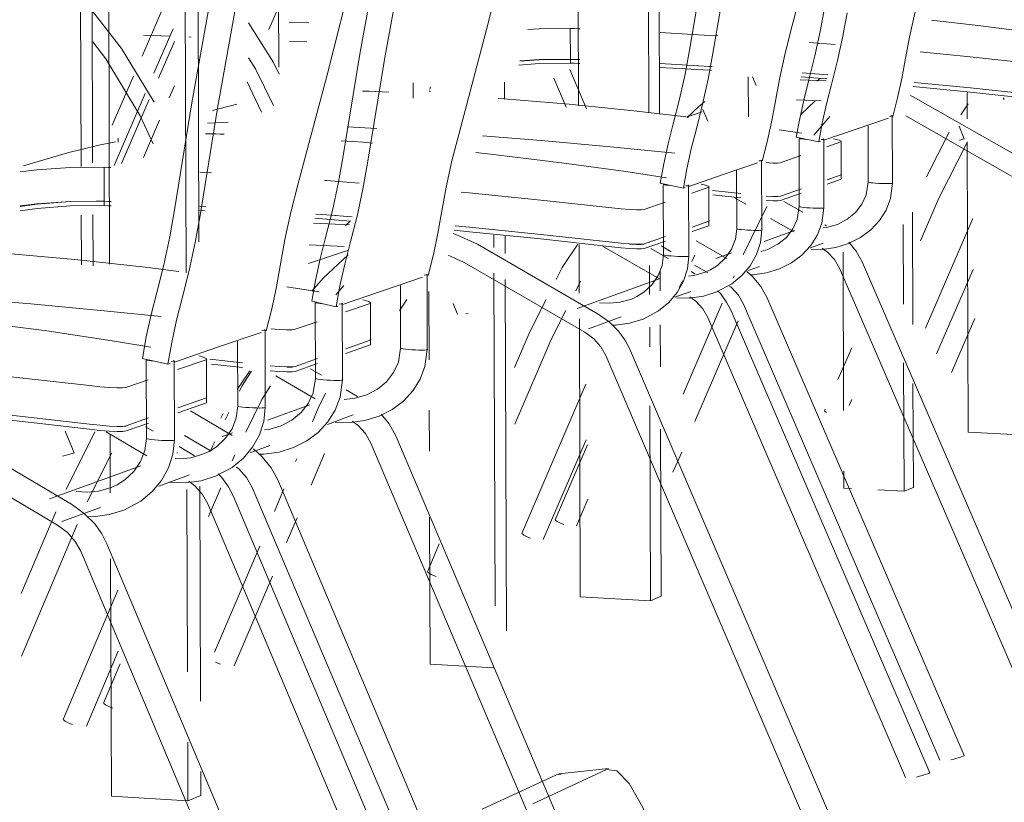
# Model space of a CAD drawing. Header units: metres. Extents: x -32 to 90, y -28 to 32.
# Tile 126 of 148: x 90.08524 to 90.08687, y 1.77376 to 1.77505. Entities that reach past the tile are written whole.
import ezdxf

# ---------------------------------------------------------------- set-up
doc = ezdxf.new("R2010")
doc.units = ezdxf.units.M
for name, color, linetype, lineweight in [('6-MAGENTA', 250, 'Continuous', 9), ('A-WALL', 113, 'Continuous', 18), ('I-FURN', 30, 'Continuous', 18)]:
    doc.layers.add(name, color=color, linetype=linetype, lineweight=lineweight)

msp = doc.modelspace()

# ---------------------------------------------------------------- linework, layer by layer
at = {"layer": '6-MAGENTA'}
for p, q in [((90.085446, 1.7750264), (90.0854899, 1.7750246)), ((90.0855212, 1.7750233), (90.0855253, 1.7750231)), ((90.0856879, 1.7750164), (90.0857164, 1.7750153))]:
    msp.add_line(p, q, dxfattribs=at)
at = {"layer": 'A-WALL', "lineweight": 9}
msp.add_line((90.0856871, 1.7750478), (90.0857198, 1.7750465), dxfattribs=at)
at = {"layer": 'I-FURN', "lineweight": 9}
for p, q in [((90.0862982, 1.7755667), (90.0863005, 1.7748954)), ((90.0862807, 1.7755627), (90.086283, 1.7748975)), ((90.0853901, 1.7746472), (90.0853877, 1.7753901)), ((90.0855357, 1.7753907), (90.085538, 1.7746844)), ((90.0855144, 1.7753857), (90.0855169, 1.7746326)), ((90.0861665, 1.774909), (90.0861649, 1.7753841)), ((90.0853414, 1.77525), (90.0853429, 1.774809)), ((90.0853607, 1.7752492), (90.0853621, 1.7748148)), ((90.0856702, 1.774973), (90.0856696, 1.7751609)), ((90.0856928, 1.7751258), (90.0856536, 1.7750355)), ((90.0854438, 1.7749915), (90.0854941, 1.7751078)), ((90.0854954, 1.7750365), (90.0854636, 1.7749632)), ((90.0861528, 1.7750373), (90.086153, 1.7749862)), ((90.0861685, 1.7750368), (90.0861662, 1.7750369)), ((90.085471, 1.7749549), (90.0854973, 1.7750155)), ((90.0865485, 1.7750143), (90.0865912, 1.7750109)), ((90.0861014, 1.7749855), (90.086069, 1.7749832)), ((90.0860691, 1.7749837), (90.0861014, 1.7749857)), ((90.0861015, 1.7749857), (90.086153, 1.7749862)), ((90.086153, 1.7749862), (90.086141, 1.7749864)), ((90.086153, 1.7749862), (90.086153, 1.7749798)), ((90.0861655, 1.7749794), (90.0861687, 1.7749793)), ((90.0861687, 1.7749857), (90.0861664, 1.7749858)), ((90.0861665, 1.7749858), (90.0861687, 1.7749857)), ((90.0863016, 1.7749793), (90.0863832, 1.7749745)), ((90.086152, 1.7749694), (90.0861793, 1.7749041)), ((90.0863832, 1.7749745), (90.0863878, 1.7749742)), ((90.0865365, 1.7749638), (90.0865792, 1.7749604)), ((90.0865634, 1.7749617), (90.0865365, 1.7749638)), ((90.0853943, 1.7748772), (90.0854295, 1.7749584)), ((90.085618, 1.7749488), (90.0856416, 1.7748988)), ((90.0858925, 1.7749219), (90.0858924, 1.7749473)), ((90.0860438, 1.7749482), (90.0860439, 1.7749204)), ((90.0861457, 1.7749069), (90.0861256, 1.774955)), ((90.0864475, 1.7748912), (90.0864473, 1.7749571)), ((90.0864602, 1.7749431), (90.0864541, 1.7749575)), ((90.0865335, 1.7749521), (90.0865761, 1.7749504)), ((90.0865776, 1.774954), (90.0865351, 1.7749574)), ((90.0865661, 1.7749543), (90.086561, 1.7749501)), ((90.086722, 1.7749479), (90.086815, 1.7749388)), ((90.0854975, 1.7749425), (90.0854889, 1.7749226)), ((90.085819, 1.7749334), (90.0858524, 1.7749319)), ((90.08592, 1.7749371), (90.0859215, 1.7749405)), ((90.0868098, 1.7748878), (90.0868096, 1.7749312)), ((90.086815, 1.7749388), (90.0869223, 1.7749273)), ((90.085449, 1.7749295), (90.0853975, 1.7748106)), ((90.0854099, 1.7748137), (90.0854557, 1.7749195)), ((90.0863651, 1.7749078), (90.0863752, 1.7749163)), ((90.0865679, 1.7749177), (90.0865272, 1.7749194)), ((90.0865579, 1.7749173), (90.0865344, 1.7748951)), ((90.086716, 1.7749262), (90.0867203, 1.7749243)), ((90.0867203, 1.7749243), (90.0869032, 1.7748206)), ((90.0868707, 1.7749197), (90.0868694, 1.7749227)), ((90.0855663, 1.774903), (90.0855606, 1.7749013)), ((90.086346, 1.77489), (90.0863651, 1.7749078)), ((90.0863462, 1.7748913), (90.0863711, 1.7748994)), ((90.0863722, 1.7749034), (90.0863804, 1.7748838)), ((90.0867993, 1.7748944), (90.0868115, 1.7749124)), ((90.0854728, 1.7748854), (90.085446, 1.7748236)), ((90.0865821, 1.7748918), (90.0865561, 1.7748608)), ((90.0866259, 1.7748706), (90.0866794, 1.7748889)), ((90.0866857, 1.7748927), (90.0866861, 1.7747811)), ((90.0868832, 1.774793), (90.086708, 1.7748925)), ((90.0857832, 1.7748747), (90.0858327, 1.7748718)), ((90.0865361, 1.7748638), (90.0864986, 1.7748696)), ((90.0865726, 1.7748524), (90.0866259, 1.7748706)), ((90.0866459, 1.774783), (90.0866456, 1.7748764)), ((90.0867424, 1.7747918), (90.08678, 1.7748658)), ((90.0867963, 1.7748755), (90.086805, 1.7748549)), ((90.0854044, 1.7748492), (90.0854044, 1.7748556)), ((90.085566, 1.7748627), (90.0855489, 1.7748629)), ((90.086564, 1.7748495), (90.0865268, 1.7748574)), ((90.0865318, 1.7747425), (90.0865315, 1.7748554)), ((90.0865336, 1.7748557), (90.0865321, 1.7748555)), ((90.086564, 1.7748495), (90.0865667, 1.7748504)), ((90.0865723, 1.7748539), (90.0865727, 1.7747406)), ((90.0865775, 1.7748416), (90.0866007, 1.7748496)), ((90.0866009, 1.7748503), (90.0866011, 1.7747955)), ((90.0867628, 1.7747567), (90.0868102, 1.7748497)), ((90.0868051, 1.7748549), (90.086805, 1.7748548)), ((90.0868116, 1.7743693), (90.0868099, 1.7748491)), ((90.0853207, 1.7748312), (90.0852475, 1.7748097)), ((90.0864693, 1.7748188), (90.0864697, 1.7747038)), ((90.0865003, 1.7748151), (90.0865346, 1.7748269)), ((90.0853809, 1.7748076), (90.0853811, 1.7747513)), ((90.0864058, 1.7747955), (90.0864627, 1.7748149)), ((90.0864284, 1.7747058), (90.0864281, 1.774802)), ((90.0855394, 1.7747997), (90.085559, 1.7747986)), ((90.0863489, 1.774776), (90.0864058, 1.7747955)), ((90.0865779, 1.774787), (90.0866009, 1.7747951)), ((90.086601, 1.7747878), (90.0865779, 1.7747797)), ((90.0866009, 1.7747951), (90.0866014, 1.7747962)), ((90.0866011, 1.7747958), (90.0866011, 1.7747885)), ((90.0866014, 1.7747959), (90.0866017, 1.7747954)), ((90.0866014, 1.774789), (90.0866017, 1.7747884)), ((90.0863017, 1.7747812), (90.0863399, 1.774773)), ((90.086307, 1.7746627), (90.0863066, 1.7747791)), ((90.0863089, 1.7747795), (90.0863073, 1.7747792)), ((90.0863399, 1.774773), (90.0863427, 1.7747739)), ((90.0863486, 1.7747776), (90.086349, 1.7746606)), ((90.0863539, 1.7747649), (90.0863818, 1.7747744)), ((90.086382, 1.7747752), (90.0863822, 1.7747187)), ((90.0863884, 1.7747692), (90.086435, 1.774764)), ((90.0865005, 1.7747598), (90.0865352, 1.774772)), ((90.0866736, 1.7747805), (90.0866685, 1.7747807)), ((90.0866782, 1.7747805), (90.0866736, 1.7747805)), ((90.086682, 1.7747805), (90.0866782, 1.7747805)), ((90.0866865, 1.7747811), (90.0866862, 1.7747809)), ((90.0866864, 1.7747812), (90.0866865, 1.7747811)), ((90.0853811, 1.7747513), (90.0853681, 1.7747516)), ((90.0853811, 1.7747513), (90.0853811, 1.7747443)), ((90.086435, 1.7747568), (90.0863885, 1.7747619)), ((90.0864432, 1.7747465), (90.0864239, 1.7747576)), ((90.0864772, 1.7747598), (90.0864882, 1.7747593)), ((90.0864882, 1.774759), (90.0864772, 1.7747596)), ((90.0864962, 1.774759), (90.0864882, 1.774759)), ((90.0865005, 1.7747596), (90.0864962, 1.774759)), ((90.0865351, 1.7747647), (90.0865006, 1.7747525)), ((90.0867628, 1.7747567), (90.0867322, 1.7746857)), ((90.0852422, 1.7747437), (90.0852699, 1.7747471)), ((90.0852699, 1.7747463), (90.0852422, 1.7747424)), ((90.085325, 1.7747508), (90.08527, 1.7747463)), ((90.0855396, 1.7747432), (90.0855497, 1.7747426)), ((90.0855497, 1.7747426), (90.0855396, 1.7747432)), ((90.0855486, 1.7747356), (90.0855396, 1.7747361)), ((90.086275, 1.7747378), (90.0863099, 1.7747497)), ((90.0864783, 1.7747426), (90.0864387, 1.7746628)), ((90.0865063, 1.774751), (90.0865377, 1.774733)), ((90.0865599, 1.7747399), (90.0865547, 1.7747401)), ((90.0865646, 1.7747399), (90.0865599, 1.7747399)), ((90.0865685, 1.7747399), (90.0865646, 1.7747399)), ((90.086573, 1.7747405), (90.0865728, 1.7747403)), ((90.0865729, 1.7747407), (90.086573, 1.7747405)), ((90.0853431, 1.7747281), (90.0853434, 1.7746462)), ((90.0853624, 1.7747295), (90.0853627, 1.7746444)), ((90.0857317, 1.7747302), (90.0857494, 1.7747289)), ((90.0857494, 1.7747289), (90.0857317, 1.7747302)), ((90.0857494, 1.7747289), (90.0857914, 1.7747255)), ((90.0857649, 1.7747277), (90.0857494, 1.7747289)), ((90.086382, 1.7747182), (90.0863825, 1.7747194)), ((90.0863822, 1.774719), (90.0863822, 1.7747115)), ((90.0863825, 1.7747191), (90.0863828, 1.7747186)), ((90.0865233, 1.7747006), (90.0864843, 1.7747229)), ((90.086719, 1.7747331), (90.0867196, 1.7745472)), ((90.0867408, 1.7745413), (90.0868192, 1.7747226)), ((90.0857278, 1.774715), (90.0857875, 1.7747123)), ((90.0857809, 1.7747114), (90.0857877, 1.7747178)), ((90.0863543, 1.7747085), (90.086382, 1.7747182)), ((90.086382, 1.7747107), (90.0863543, 1.774701)), ((90.0863826, 1.7747119), (90.0863828, 1.7747114)), ((90.0864568, 1.7747031), (90.0864515, 1.7747033)), ((90.0864615, 1.7747031), (90.0864568, 1.7747031)), ((90.0864655, 1.7747031), (90.0864615, 1.7747031)), ((90.0864701, 1.7747037), (90.0864698, 1.7747035)), ((90.08647, 1.7747039), (90.0864701, 1.7747037)), ((90.0864734, 1.7746849), (90.0865238, 1.7747031)), ((90.0865741, 1.7747122), (90.0865771, 1.7747105)), ((90.0867037, 1.7747129), (90.0867041, 1.7745812)), ((90.0860261, 1.7746954), (90.0860262, 1.774675)), ((90.0860447, 1.7746934), (90.0860448, 1.7746646)), ((90.086104, 1.7746963), (90.0862217, 1.7746834)), ((90.0862751, 1.7746807), (90.0863104, 1.7746931)), ((90.0857854, 1.7746704), (90.0857193, 1.7746485)), ((90.0857783, 1.7746763), (90.0857204, 1.774679)), ((90.0859991, 1.7746803), (90.0861986, 1.7745647)), ((90.0861676, 1.774599), (90.0861673, 1.7746799)), ((90.0863006, 1.7746227), (90.0862063, 1.7746771)), ((90.0862217, 1.7746834), (90.0862371, 1.7746818)), ((90.0862371, 1.7746818), (90.0862509, 1.7746806)), ((90.0862509, 1.7746806), (90.0862623, 1.7746801)), ((90.0862623, 1.7746798), (90.0862509, 1.7746804)), ((90.0862706, 1.7746798), (90.0862623, 1.7746798)), ((90.0862751, 1.7746804), (90.0862706, 1.7746798)), ((90.0863104, 1.7746855), (90.0862752, 1.7746731)), ((90.0862863, 1.774673), (90.0863146, 1.7746567)), ((90.0863198, 1.7746678), (90.0863029, 1.7746775)), ((90.0863612, 1.7746856), (90.0864119, 1.7746564)), ((90.08648, 1.7746715), (90.086468, 1.7746681)), ((90.0865714, 1.7746821), (90.0865502, 1.7746743)), ((90.0863197, 1.7746608), (90.0863151, 1.7746612)), ((90.0863358, 1.7746599), (90.0863305, 1.7746601)), ((90.0863406, 1.7746599), (90.0863358, 1.7746599)), ((90.0863446, 1.7746599), (90.0863406, 1.7746599)), ((90.0863494, 1.7746606), (90.0863491, 1.7746604)), ((90.0863493, 1.7746607), (90.0863494, 1.7746606)), ((90.0863591, 1.7746619), (90.086354, 1.7746515)), ((90.0863938, 1.7746563), (90.0864203, 1.7746658)), ((90.0866052, 1.774405), (90.0866043, 1.774667)), ((90.0861766, 1.7745344), (90.0859772, 1.77465)), ((90.0862838, 1.7746451), (90.086284, 1.7745968)), ((90.0863802, 1.7746329), (90.0863581, 1.7746457)), ((90.0864658, 1.7746434), (90.086447, 1.7746366)), ((90.0869169, 1.7739026), (90.0865984, 1.7746403)), ((90.0866357, 1.7746513), (90.0869561, 1.77391)), ((90.0868195, 1.7746386), (90.0867591, 1.774499)), ((90.085842, 1.7746029), (90.0859082, 1.7746255)), ((90.0859156, 1.7746299), (90.085916, 1.7745059)), ((90.0860263, 1.7746323), (90.0860282, 1.7740818)), ((90.0860449, 1.7746219), (90.0860469, 1.7740401)), ((90.0861642, 1.7745736), (90.0862988, 1.7746221)), ((90.0863013, 1.7746354), (90.0863015, 1.7746031)), ((90.0863526, 1.7746348), (90.0863588, 1.7746312)), ((90.0864221, 1.7746242), (90.0864238, 1.7746281)), ((90.0857373, 1.7746012), (90.0856834, 1.7746099)), ((90.0857778, 1.7746121), (90.0857646, 1.7745962)), ((90.0858718, 1.7745082), (90.0858714, 1.7746119)), ((90.0861618, 1.7746033), (90.0861697, 1.774619)), ((90.0863383, 1.7746195), (90.0863329, 1.7746086)), ((90.0857755, 1.7745802), (90.085842, 1.7746029)), ((90.0858821, 1.7745889), (90.08587, 1.77457)), ((90.0859189, 1.7744888), (90.0859185, 1.7746021)), ((90.0860859, 1.7745353), (90.0861129, 1.7745888)), ((90.0863525, 1.774602), (90.0863259, 1.7745923)), ((90.0864778, 1.7745923), (90.0868045, 1.7738337)), ((90.0857654, 1.7745768), (90.0857247, 1.7745858)), ((90.0857307, 1.7744581), (90.0857303, 1.7745837)), ((90.0857328, 1.7745841), (90.085731, 1.7745838)), ((90.0857654, 1.7745768), (90.0857687, 1.7745779)), ((90.0857752, 1.774582), (90.0857756, 1.7744557)), ((90.0857807, 1.7745681), (90.0858214, 1.7745821)), ((90.0858218, 1.774583), (90.085822, 1.7745222)), ((90.0859662, 1.7745644), (90.0859589, 1.7745821)), ((90.0863396, 1.7744322), (90.0864044, 1.7745829)), ((90.0867646, 1.7738262), (90.0864397, 1.7745811)), ((90.0859835, 1.7745658), (90.0859799, 1.7745648)), ((90.086121, 1.7745225), (90.0861453, 1.7745706)), ((90.0861693, 1.7740965), (90.0861677, 1.7745565)), ((90.0862369, 1.7745598), (90.0861829, 1.77454)), ((90.0867076, 1.7737976), (90.0863803, 1.774559)), ((90.0864188, 1.7745702), (90.0867478, 1.7738052)), ((90.0868223, 1.7745571), (90.0867836, 1.7744677)), ((90.0856973, 1.7745394), (90.0857337, 1.7745519)), ((90.0862842, 1.7745431), (90.0862843, 1.7745106)), ((90.0863017, 1.774547), (90.0863019, 1.7744775)), ((90.0864305, 1.7745535), (90.0863589, 1.774387)), ((90.0855688, 1.7745096), (90.0856408, 1.7745342)), ((90.0856474, 1.7745384), (90.0856478, 1.7744101)), ((90.0860606, 1.774476), (90.0860859, 1.7745353)), ((90.0854973, 1.7744852), (90.0855688, 1.7745096)), ((90.0856023, 1.7744125), (90.0856019, 1.7745198)), ((90.0857811, 1.7745073), (90.0858216, 1.7745215)), ((90.0858217, 1.7745135), (90.0857811, 1.7744992)), ((90.0858216, 1.7745215), (90.0858225, 1.7745228)), ((90.0858225, 1.7745225), (90.0858216, 1.7745212)), ((90.0858225, 1.7745148), (90.0858217, 1.7745135)), ((90.085822, 1.7745225), (90.085822, 1.7745144)), ((90.086121, 1.7745225), (90.086061, 1.7743821)), ((90.0862507, 1.7745075), (90.0865865, 1.7737241)), ((90.0865958, 1.7744562), (90.0866186, 1.7745089)), ((90.0854446, 1.774491), (90.0854866, 1.7744816)), ((90.0856975, 1.7744779), (90.0857342, 1.7744908)), ((90.0859019, 1.7745051), (90.0858963, 1.7745053)), ((90.085907, 1.774505), (90.0859019, 1.7745051)), ((90.0859113, 1.7745051), (90.085907, 1.774505)), ((90.0859164, 1.7745058), (90.0859161, 1.7745056)), ((90.0859163, 1.774506), (90.0859164, 1.7745058)), ((90.0865454, 1.7737162), (90.0862115, 1.774496)), ((90.085451, 1.7743588), (90.0854506, 1.7744888)), ((90.0854866, 1.7744816), (90.0854902, 1.7744828)), ((90.085497, 1.774487), (90.0854974, 1.7743563)), ((90.0855026, 1.7744726), (90.0855501, 1.7744889)), ((90.0855505, 1.77449), (90.0855507, 1.774427)), ((90.085556, 1.7744902), (90.0856101, 1.7744841)), ((90.0856102, 1.774476), (90.0855589, 1.7744818)), ((90.085656, 1.7744789), (90.0856709, 1.7744777)), ((90.0856709, 1.7744777), (90.0856833, 1.7744771)), ((90.0856923, 1.7744769), (90.0856833, 1.7744768)), ((90.0856975, 1.7744776), (90.0856923, 1.7744769)), ((90.0857342, 1.7744826), (90.0856975, 1.7744697)), ((90.0856993, 1.7744783), (90.0856975, 1.7744776)), ((90.0857225, 1.7744742), (90.085741, 1.7744633)), ((90.0867045, 1.7744837), (90.0867052, 1.7742712)), ((90.0856013, 1.7744395), (90.085622, 1.7744706)), ((90.0857303, 1.7744243), (90.0856651, 1.7744625)), ((90.085417, 1.7744433), (90.0854541, 1.774456)), ((90.0857391, 1.7744563), (90.0857351, 1.7744568)), ((90.085744, 1.7744558), (90.0857391, 1.7744563)), ((90.0857612, 1.7744549), (90.0857555, 1.7744551)), ((90.0857664, 1.7744548), (90.0857612, 1.7744549)), ((90.0857707, 1.7744549), (90.0857664, 1.7744548)), ((90.085776, 1.7744557), (90.0857757, 1.7744554)), ((90.0857759, 1.7744558), (90.085776, 1.7744557)), ((90.0860727, 1.7742014), (90.0861784, 1.7744484)), ((90.08672, 1.7744497), (90.0867206, 1.7742778)), ((90.085503, 1.7744096), (90.0855503, 1.7744262)), ((90.0855503, 1.7744262), (90.0855513, 1.7744277)), ((90.0855513, 1.7744274), (90.0855503, 1.7744259)), ((90.0855507, 1.7744273), (90.0855507, 1.774419)), ((90.0857476, 1.7744334), (90.0857355, 1.7744086)), ((90.0857819, 1.7744394), (90.0858006, 1.7744284)), ((90.0855503, 1.7744179), (90.085503, 1.7744012)), ((90.0855513, 1.7744194), (90.0855503, 1.7744179)), ((90.0856157, 1.7744102), (90.0856107, 1.7744107)), ((90.0856429, 1.7744092), (90.0856385, 1.7744091)), ((90.0856483, 1.77441), (90.0856479, 1.7744097)), ((90.0856482, 1.7744102), (90.0856483, 1.77441)), ((90.0856515, 1.7743889), (90.0857218, 1.7744142)), ((90.0862846, 1.7744128), (90.0862857, 1.7740898)), ((90.0866189, 1.7744233), (90.0866145, 1.7744131)), ((90.0852267, 1.7743972), (90.085357, 1.7743823)), ((90.0854173, 1.7743795), (90.0854547, 1.7743927)), ((90.0855241, 1.7744042), (90.0855928, 1.7743638)), ((90.0855744, 1.7743922), (90.0855782, 1.7744)), ((90.0855877, 1.7744017), (90.0855817, 1.7743893)), ((90.085726, 1.7743863), (90.0857355, 1.7744086)), ((90.0857933, 1.7743976), (90.0857507, 1.774382)), ((90.0859194, 1.7743376), (90.0859191, 1.7744055)), ((90.0865735, 1.7744044), (90.0865746, 1.774407)), ((90.0851092, 1.7743791), (90.0853285, 1.7742488)), ((90.085357, 1.7743823), (90.0853741, 1.7743805)), ((90.0853741, 1.7743805), (90.0853895, 1.7743792)), ((90.0854118, 1.7743784), (90.0854024, 1.7743783)), ((90.0854173, 1.7743792), (90.0854118, 1.7743784)), ((90.0854546, 1.7743842), (90.0854173, 1.7743711)), ((90.0854497, 1.774378), (90.085462, 1.7743707)), ((90.0853168, 1.7743706), (90.0853313, 1.7743351)), ((90.0853181, 1.7742742), (90.0853655, 1.7743694)), ((90.0854516, 1.7743299), (90.0853844, 1.7743697)), ((90.0853913, 1.7742688), (90.085391, 1.7743666)), ((90.0855584, 1.7743375), (90.085514, 1.7743637)), ((90.0855762, 1.7743618), (90.0855933, 1.7743679)), ((90.0858637, 1.774363), (90.0862147, 1.7735372)), ((90.0863022, 1.7743739), (90.0863032, 1.7740974)), ((90.0869192, 1.7743637), (90.0868116, 1.7743693)), ((90.0853041, 1.774215), (90.0850849, 1.7743454)), ((90.0854596, 1.7743569), (90.0854555, 1.7743575)), ((90.0854647, 1.7743564), (90.0854596, 1.7743569)), ((90.0854824, 1.7743554), (90.0854765, 1.7743556)), ((90.0854878, 1.7743553), (90.0854824, 1.7743554)), ((90.0854978, 1.7743562), (90.0854974, 1.774356)), ((90.0854978, 1.7743564), (90.0854978, 1.7743562)), ((90.0855051, 1.7743453), (90.0855306, 1.7743302)), ((90.0855575, 1.7743392), (90.0855597, 1.7743443)), ((90.0855643, 1.7743538), (90.08556, 1.7743451)), ((90.0856554, 1.7743471), (90.0856226, 1.7743351)), ((90.0861718, 1.7735288), (90.0858226, 1.774351)), ((90.0861788, 1.7743565), (90.0861081, 1.7741917)), ((90.0861278, 1.7742238), (90.0861812, 1.7743484)), ((90.0853316, 1.774335), (90.0853313, 1.7743349)), ((90.0853532, 1.7742536), (90.0853937, 1.7743347)), ((90.0855017, 1.7743349), (90.0855023, 1.7743351)), ((90.0855973, 1.7743314), (90.0855931, 1.7743216)), ((90.085746, 1.774334), (90.0857237, 1.7742816)), ((90.0863371, 1.7743362), (90.0863227, 1.7743027)), ((90.0852906, 1.7742589), (90.0854419, 1.7743134)), ((90.085698, 1.7743204), (90.0856999, 1.774325)), ((90.0855224, 1.7742985), (90.0854717, 1.7742799)), ((90.0866056, 1.7742765), (90.0866055, 1.7743051)), ((90.0855394, 1.7742797), (90.0855405, 1.7739239)), ((90.0856684, 1.77429), (90.086027, 1.7734428)), ((90.0855181, 1.7742743), (90.0855191, 1.7739725)), ((90.0855741, 1.7742769), (90.0855541, 1.7742297)), ((90.0855951, 1.7742627), (90.0859565, 1.7734074)), ((90.0859832, 1.7734341), (90.0856264, 1.7742778)), ((90.085663, 1.774238), (90.0856787, 1.7742751)), ((90.0866181, 1.7742759), (90.0866056, 1.7742765)), ((90.0867052, 1.7742712), (90.0866619, 1.7742735)), ((90.0867206, 1.7742778), (90.0867052, 1.7742712)), ((90.0859124, 1.7733985), (90.0855527, 1.7742503)), ((90.086182, 1.7742583), (90.0861631, 1.7742141)), ((90.085244, 1.7741023), (90.085301, 1.7742373)), ((90.0853753, 1.7742447), (90.0853112, 1.7742212)), ((90.0853363, 1.7742161), (90.0852444, 1.7739986)), ((90.0857005, 1.7742272), (90.0856832, 1.7741864)), ((90.0859206, 1.7739851), (90.0859197, 1.7742282)), ((90.0853858, 1.7741845), (90.0857553, 1.7733062)), ((90.0859162, 1.774138), (90.0859359, 1.7741842)), ((90.0857101, 1.773297), (90.0853424, 1.7741719)), ((90.0855639, 1.774005), (90.0856386, 1.7741805)), ((90.085393, 1.7737669), (90.0853917, 1.7741597)), ((90.0856596, 1.7741309), (90.0855965, 1.7739825)), ((90.0853134, 1.7738937), (90.085404, 1.7741077)), ((90.0862857, 1.7740898), (90.0861693, 1.7740965)), ((90.0863032, 1.7740974), (90.0862857, 1.7740898)), ((90.0854044, 1.7740064), (90.0853519, 1.7738826)), ((90.0853802, 1.7739208), (90.0854078, 1.7739859)), ((90.0860257, 1.7739788), (90.0859206, 1.7739851)), ((90.0855194, 1.7738559), (90.0855198, 1.7737587)), ((90.0868048, 1.7738337), (90.0868046, 1.7738335)), ((90.0855409, 1.7738074), (90.085541, 1.7737679)), ((90.0862124, 1.7738109), (90.0860906, 1.7737542)), ((90.0861336, 1.7738036), (90.0862159, 1.7738126)), ((90.0860071, 1.7737451), (90.0861301, 1.7738019)), ((90.0861301, 1.7738019), (90.0861376, 1.7738032)), ((90.0867481, 1.7738052), (90.0867479, 1.773805)), ((90.0855198, 1.7737587), (90.085393, 1.7737669)), ((90.085541, 1.7737679), (90.0855198, 1.7737587))]:
    msp.add_line(p, q, dxfattribs=at)
for points in [[(90.086518, 1.7750341, 0), (90.0865607, 1.7751952, 0), (90.0866018, 1.7753583, 0), (90.0866409, 1.7755227, 0)], [(90.08635, 1.7750015, 0), (90.0863772, 1.7751608, 0), (90.0864075, 1.775324, 0), (90.0864407, 1.7754902, 0)], [(90.0864791, 1.7754824, 0), (90.0864459, 1.7753161, 0), (90.0864155, 1.7751528, 0), (90.0863882, 1.7749934, 0)], [(90.085968, 1.7748618, 0), (90.0860143, 1.7750355, 0), (90.0860586, 1.7752113, 0), (90.0861007, 1.7753883, 0)], [(90.0857762, 1.7748234, 0), (90.0858045, 1.7749949, 0), (90.0858363, 1.7751708, 0), (90.0858714, 1.7753501, 0)], [(90.0859125, 1.7753415, 0), (90.0858773, 1.7751622, 0), (90.0858454, 1.7749861, 0), (90.085817, 1.7748145, 0)], [(90.0857016, 1.7747783, 0), (90.0857497, 1.7749581, 0), (90.0857956, 1.7751401, 0), (90.0858391, 1.7753233, 0)], [(90.0854977, 1.7747369, 0), (90.0855265, 1.7749144, 0), (90.085559, 1.7750965, 0), (90.085595, 1.775282, 0)], [(90.0856373, 1.7752731, 0), (90.0856012, 1.7750875, 0), (90.0855686, 1.7749052, 0), (90.0855398, 1.7747277, 0)], [(90.0867073, 1.7749849, 0), (90.0867144, 1.775023, 0), (90.0867231, 1.7750624, 0), (90.086733, 1.7751014, 0)], [(90.0853621, 1.7750661, 0), (90.0854098, 1.7750044, 0), (90.0854639, 1.7749154, 0)], [(90.0865477, 1.7749525, 0), (90.0865578, 1.7749922, 0), (90.0865666, 1.7750322, 0), (90.0865738, 1.775071, 0)], [(90.086611, 1.7750632, 0), (90.0866038, 1.7750244, 0), (90.086595, 1.7749844, 0), (90.0865849, 1.7749446, 0)], [(90.0856708, 1.7749616, 0), (90.0856615, 1.7749809, 0), (90.0856199, 1.7750465, 0)], [(90.0870035, 1.7750182, 0), (90.0869305, 1.7750289, 0), (90.0868324, 1.7750418, 0), (90.0867506, 1.7750512, 0)], [(90.0860827, 1.7750358, 0), (90.0861013, 1.7750368, 0), (90.0861528, 1.7750373, 0)], [(90.0861662, 1.7750369, 0), (90.0861595, 1.7750371, 0), (90.0861528, 1.7750373, 0)], [(90.0863014, 1.7750305, 0), (90.0863831, 1.7750258, 0), (90.0863969, 1.775025, 0)], [(90.0864916, 1.774914, 0), (90.0864989, 1.7749532, 0), (90.0865078, 1.7749938, 0), (90.086518, 1.7750341, 0)], [(90.0853623, 1.775015, 0), (90.0853837, 1.7749871, 0), (90.0854405, 1.7748926, 0), (90.0854621, 1.7748464, 0)], [(90.0863232, 1.7748793, 0), (90.0863336, 1.7749203, 0), (90.0863427, 1.7749615, 0), (90.08635, 1.7750015, 0)], [(90.0867318, 1.7749985, 0), (90.0868148, 1.7749904, 0), (90.0869222, 1.774979, 0)], [(90.0856613, 1.7749096, 0), (90.0856318, 1.7749706, 0), (90.08562, 1.7749889, 0)], [(90.086153, 1.7749798, 0), (90.0861014, 1.7749792, 0), (90.0860673, 1.7749768, 0)], [(90.0861664, 1.7749858, 0), (90.0861596, 1.774986, 0), (90.086153, 1.7749862, 0)], [(90.086153, 1.7749862, 0), (90.0861597, 1.7749861, 0), (90.0861665, 1.7749858, 0)], [(90.086153, 1.7749798, 0), (90.0861592, 1.7749797, 0), (90.0861655, 1.7749794, 0)], [(90.0863867, 1.7749743, 0), (90.0863832, 1.7749746, 0), (90.0863016, 1.7749794, 0)], [(90.0863882, 1.7749934, 0), (90.0863809, 1.7749534, 0), (90.0863718, 1.7749121, 0), (90.0863614, 1.7748711, 0)], [(90.0866867, 1.7748914, 0), (90.0866946, 1.7749227, 0), (90.0867016, 1.7749543, 0), (90.0867073, 1.7749849, 0)], [(90.0863866, 1.7749679, 0), (90.0863833, 1.7749681, 0), (90.0863016, 1.7749729, 0)], [(90.0865268, 1.7748574, 0), (90.0865326, 1.7748885, 0), (90.0865396, 1.7749206, 0), (90.0865477, 1.7749525, 0)], [(90.0858085, 1.7749337, 0), (90.085812, 1.7749336, 0), (90.085819, 1.7749334, 0)], [(90.0859214, 1.7749329, 0), (90.0859198, 1.7749338, 0), (90.0859191, 1.7749345, 0), (90.0859191, 1.7749345, 0)], [(90.0865849, 1.7749446, 0), (90.0865768, 1.7749127, 0), (90.0865697, 1.7748806, 0), (90.086564, 1.7748495, 0)], [(90.0869224, 1.7749205, 0), (90.0868151, 1.7749321, 0), (90.0867205, 1.7749414, 0)], [(90.0863489, 1.7748903, 0), (90.0862577, 1.774901, 0), (90.0861507, 1.7749118, 0), (90.0860425, 1.7749208, 0), (90.0860334, 1.7749214, 0)], [(90.0856005, 1.7749119, 0), (90.0855902, 1.7749094, 0), (90.0855663, 1.774903, 0)], [(90.0864705, 1.7748176, 0), (90.0864787, 1.7748499, 0), (90.0864858, 1.7748824, 0), (90.0864916, 1.774914, 0)], [(90.0855522, 1.7748804, 0), (90.0855764, 1.7748817, 0), (90.0855864, 1.774882, 0)], [(90.086348, 1.774891, 0), (90.0863463, 1.7748903, 0), (90.0863463, 1.7748903, 0)], [(90.0866816, 1.774892, 0), (90.0866844, 1.7748922, 0), (90.0866859, 1.7748925, 0)], [(90.0866859, 1.7748925, 0), (90.086686, 1.7748928, 0), (90.0866847, 1.7748931, 0)], [(90.0863017, 1.7747812, 0), (90.0863076, 1.7748133, 0), (90.0863148, 1.7748464, 0), (90.0863232, 1.7748793, 0)], [(90.0863614, 1.7748711, 0), (90.086353, 1.7748382, 0), (90.0863458, 1.774805, 0), (90.0863399, 1.774773, 0)], [(90.0854, 1.7748497, 0), (90.0853722, 1.7748441, 0), (90.0853454, 1.7748378, 0), (90.0853207, 1.7748312, 0)], [(90.085566, 1.7748627, 0), (90.0855731, 1.7748625, 0), (90.0855796, 1.7748622, 0)], [(90.0858251, 1.7748477, 0), (90.0858096, 1.7748489, 0), (90.0857736, 1.7748515, 0)], [(90.0859398, 1.7747324, 0), (90.0859474, 1.7747747, 0), (90.0859569, 1.7748184, 0), (90.085968, 1.7748618, 0)], [(90.0860076, 1.7748597, 0), (90.0861044, 1.7748519, 0), (90.0862195, 1.7748416, 0), (90.0863257, 1.7748311, 0)], [(90.0865318, 1.7748553, 0), (90.0865319, 1.7748552, 0), (90.0865332, 1.7748548, 0), (90.0865357, 1.7748544, 0), (90.0865394, 1.7748541, 0), (90.0865439, 1.7748538, 0)], [(90.0865681, 1.7748533, 0), (90.0865708, 1.7748535, 0), (90.0865724, 1.7748537, 0)], [(90.0865724, 1.7748537, 0), (90.0865725, 1.774854, 0), (90.0865713, 1.7748544, 0)], [(90.0866007, 1.7748496, 0), (90.0866012, 1.7748507, 0), (90.0865979, 1.7748522, 0), (90.086591, 1.7748542, 0), (90.0865886, 1.7748547, 0)], [(90.086805, 1.7748548, 0), (90.086804, 1.7748545, 0), (90.0868021, 1.774854, 0), (90.0867996, 1.7748532, 0), (90.0867964, 1.7748523, 0)], [(90.0857476, 1.7746916, 0), (90.0857589, 1.7747358, 0), (90.0857685, 1.7747803, 0), (90.0857762, 1.7748234, 0)], [(90.0863119, 1.7747899, 0), (90.0862447, 1.7748003, 0), (90.0861384, 1.7748151, 0), (90.0860303, 1.7748282, 0), (90.0859965, 1.7748319, 0)], [(90.0864651, 1.7748182, 0), (90.0864679, 1.7748183, 0), (90.0864694, 1.7748186, 0)], [(90.0864694, 1.7748186, 0), (90.0864696, 1.7748189, 0), (90.0864683, 1.7748193, 0)], [(90.085242, 1.7747999, 0), (90.0852699, 1.7748034, 0), (90.085325, 1.7748074, 0), (90.0853809, 1.7748076, 0)], [(90.0853924, 1.7748073, 0), (90.0853882, 1.7748074, 0), (90.0853809, 1.7748076, 0)], [(90.085817, 1.7748145, 0), (90.0858093, 1.7747714, 0), (90.0857997, 1.7747268, 0), (90.0857884, 1.7746826, 0)], [(90.086477, 1.7748152, 0), (90.086488, 1.7748146, 0), (90.086496, 1.7748146, 0), (90.0865003, 1.7748151, 0)], [(90.085746, 1.7747858, 0), (90.0857492, 1.7747856, 0), (90.0858035, 1.7747813, 0)], [(90.0856726, 1.7746445, 0), (90.0856803, 1.7746882, 0), (90.0856901, 1.7747334, 0), (90.0857016, 1.7747783, 0)], [(90.086307, 1.7747791, 0), (90.0863071, 1.7747789, 0), (90.0863083, 1.7747785, 0), (90.0863109, 1.7747782, 0), (90.0863147, 1.7747778, 0), (90.0863192, 1.7747774, 0)], [(90.0863442, 1.7747769, 0), (90.0863471, 1.7747771, 0), (90.0863487, 1.7747774, 0)], [(90.0863487, 1.7747774, 0), (90.0863489, 1.7747777, 0), (90.0863476, 1.7747781, 0)], [(90.0863818, 1.7747744, 0), (90.0863824, 1.7747756, 0), (90.086379, 1.7747772, 0), (90.086372, 1.7747792, 0), (90.0863696, 1.7747798, 0)], [(90.0865948, 1.7747131, 0), (90.086611, 1.7747215, 0), (90.0866247, 1.7747328, 0), (90.0866354, 1.7747465, 0), (90.0866425, 1.774762, 0), (90.0866459, 1.774783, 0)], [(90.0866135, 1.7746815, 0), (90.086633, 1.7746914, 0), (90.0866502, 1.7747041, 0), (90.0866645, 1.7747194, 0), (90.0866754, 1.7747368, 0), (90.0866826, 1.7747558, 0), (90.0866861, 1.7747811, 0)], [(90.0866501, 1.774782, 0), (90.0866476, 1.7747825, 0), (90.0866464, 1.7747828, 0), (90.0866464, 1.7747828, 0)], [(90.0866538, 1.7747816, 0), (90.0866501, 1.774782, 0), (90.0866501, 1.774782, 0)], [(90.0866582, 1.7747813, 0), (90.0866538, 1.7747816, 0), (90.0866538, 1.7747816, 0)], [(90.0866685, 1.7747807, 0), (90.0866633, 1.7747809, 0), (90.0866582, 1.7747813, 0), (90.0866582, 1.7747813, 0)], [(90.0866862, 1.7747809, 0), (90.0866848, 1.7747807, 0), (90.086682, 1.7747805, 0)], [(90.08527, 1.7747471, 0), (90.0853251, 1.774751, 0), (90.0853811, 1.7747513, 0)], [(90.0853926, 1.7747509, 0), (90.0853884, 1.774751, 0), (90.0853811, 1.7747513, 0)], [(90.0853811, 1.7747513, 0), (90.0853884, 1.7747511, 0), (90.0853926, 1.7747509, 0)], [(90.0859721, 1.7747665, 0), (90.0859856, 1.7747652, 0), (90.0861038, 1.7747533, 0), (90.0862215, 1.7747405, 0)], [(90.0865006, 1.7747525, 0), (90.0864962, 1.7747519, 0), (90.0864882, 1.7747519, 0), (90.0864772, 1.7747525, 0)], [(90.0864882, 1.7747593, 0), (90.0864962, 1.7747593, 0), (90.0865005, 1.7747598, 0)], [(90.0853811, 1.7747443, 0), (90.0853251, 1.7747438, 0), (90.08527, 1.7747394, 0), (90.0852422, 1.7747356, 0)], [(90.0853811, 1.7747443, 0), (90.0853879, 1.774744, 0), (90.0853926, 1.7747439, 0)], [(90.0854683, 1.7746005, 0), (90.08548, 1.7746463, 0), (90.0854899, 1.7746924, 0), (90.0854977, 1.7747369, 0)], [(90.0862215, 1.7747405, 0), (90.0862369, 1.7747389, 0), (90.0862507, 1.7747377, 0), (90.0862621, 1.7747371, 0), (90.0862704, 1.7747371, 0), (90.086275, 1.7747378, 0)], [(90.08648, 1.7746715, 0), (90.0864964, 1.7746801, 0), (90.0865104, 1.7746915, 0), (90.0865212, 1.7747054, 0), (90.0865284, 1.7747211, 0), (90.0865318, 1.7747425, 0)], [(90.0864989, 1.7746394, 0), (90.0865188, 1.7746494, 0), (90.0865362, 1.7746623, 0), (90.0865507, 1.7746779, 0), (90.0865617, 1.7746955, 0), (90.0865691, 1.7747148, 0), (90.0865726, 1.7747406, 0)], [(90.0865361, 1.7747415, 0), (90.0865336, 1.7747419, 0), (90.0865323, 1.7747423, 0), (90.0865323, 1.7747423, 0)], [(90.0865398, 1.7747411, 0), (90.0865361, 1.7747415, 0), (90.0865361, 1.7747415, 0)], [(90.0865443, 1.7747407, 0), (90.0865398, 1.7747411, 0), (90.0865398, 1.7747411, 0)], [(90.0865547, 1.7747401, 0), (90.0865494, 1.7747404, 0), (90.0865443, 1.7747407, 0), (90.0865443, 1.7747407, 0)], [(90.0865728, 1.7747403, 0), (90.0865712, 1.7747401, 0), (90.0865685, 1.7747399, 0)], [(90.0855398, 1.7747277, 0), (90.085532, 1.7746831, 0), (90.085522, 1.7746369, 0), (90.0855103, 1.7745911, 0)], [(90.0857896, 1.7747185, 0), (90.0857494, 1.7747217, 0), (90.0857301, 1.7747232, 0)], [(90.0859172, 1.7746286, 0), (90.0859261, 1.7746634, 0), (90.0859337, 1.7746985, 0), (90.0859398, 1.7747324, 0)], [(90.0862217, 1.7746759, 0), (90.086104, 1.7746889, 0), (90.0859858, 1.7747009, 0), (90.0859605, 1.7747034, 0)], [(90.0859619, 1.7747106, 0), (90.0859858, 1.7747083, 0), (90.0859858, 1.7747083, 0)], [(90.0859858, 1.7747083, 0), (90.086104, 1.7746963, 0), (90.086104, 1.7746963, 0)], [(90.0864284, 1.7747058, 0), (90.0864261, 1.7746884, 0), (90.0864198, 1.774672, 0), (90.0864097, 1.7746574, 0), (90.0863964, 1.7746451, 0), (90.086385, 1.774638, 0), (90.0863759, 1.7746338, 0)], [(90.0864697, 1.7747038, 0), (90.0864674, 1.774683, 0), (90.086461, 1.7746631, 0), (90.0864507, 1.7746447, 0), (90.0864369, 1.7746283, 0), (90.08642, 1.7746144, 0), (90.0863951, 1.7746012, 0)], [(90.0864327, 1.7747048, 0), (90.0864301, 1.7747052, 0), (90.0864289, 1.7747056, 0), (90.0864289, 1.7747056, 0)], [(90.0864364, 1.7747043, 0), (90.0864327, 1.7747048, 0), (90.0864327, 1.7747048, 0)], [(90.086441, 1.7747039, 0), (90.0864364, 1.7747043, 0), (90.0864364, 1.7747043, 0)], [(90.0864515, 1.7747033, 0), (90.0864461, 1.7747036, 0), (90.086441, 1.7747039, 0), (90.086441, 1.7747039, 0)], [(90.0864698, 1.7747035, 0), (90.0864683, 1.7747033, 0), (90.0864655, 1.7747031, 0)], [(90.0865948, 1.7747131, 0), (90.0865768, 1.774708, 0), (90.0865715, 1.7747074, 0)], [(90.0857247, 1.7745858, 0), (90.0857308, 1.7746203, 0), (90.0857385, 1.7746561, 0), (90.0857476, 1.7746916, 0)], [(90.0859586, 1.7746977, 0), (90.085962, 1.7746968, 0), (90.0859991, 1.7746803, 0)], [(90.0855049, 1.7746352, 0), (90.0854491, 1.7746421, 0), (90.0853326, 1.7746547, 0), (90.0852146, 1.7746653, 0), (90.0851011, 1.7746735, 0)], [(90.0857884, 1.7746826, 0), (90.0857793, 1.7746471, 0), (90.0857715, 1.7746113, 0), (90.0857654, 1.7745768, 0)], [(90.0861295, 1.7746219, 0), (90.0861395, 1.7746417, 0), (90.0861652, 1.7746801, 0)], [(90.0862752, 1.7746731, 0), (90.0862706, 1.7746725, 0), (90.0862623, 1.7746725, 0), (90.0862509, 1.7746731, 0), (90.0862371, 1.7746742, 0), (90.0862217, 1.7746759, 0)], [(90.0862623, 1.7746801, 0), (90.0862706, 1.7746801, 0), (90.0862751, 1.7746807, 0)], [(90.0866135, 1.7746815, 0), (90.0865921, 1.7746749, 0), (90.0865696, 1.7746716, 0), (90.0865513, 1.7746722, 0)], [(90.0865984, 1.7746403, 0), (90.0865901, 1.7746547, 0), (90.0865786, 1.774667, 0), (90.0865695, 1.7746735, 0)], [(90.0866357, 1.7746513, 0), (90.086626, 1.7746689, 0), (90.0866139, 1.7746836, 0)], [(90.0857249, 1.7746023, 0), (90.0857435, 1.7746238, 0), (90.0857853, 1.7746628, 0)], [(90.0859508, 1.7746618, 0), (90.0859547, 1.7746607, 0), (90.0859772, 1.77465, 0)], [(90.086307, 1.7746627, 0), (90.0863047, 1.774645, 0), (90.0862983, 1.7746284, 0), (90.0862881, 1.7746135, 0), (90.0862745, 1.774601, 0), (90.086263, 1.7745938, 0), (90.0862538, 1.7745895, 0)], [(90.086349, 1.7746606, 0), (90.0863466, 1.7746395, 0), (90.0863401, 1.7746193, 0), (90.0863297, 1.7746005, 0), (90.0863157, 1.7745839, 0), (90.0862985, 1.7745698, 0), (90.0862732, 1.7745563, 0)], [(90.0863113, 1.7746616, 0), (90.0863087, 1.7746621, 0), (90.0863075, 1.7746625, 0), (90.0863075, 1.7746625, 0)], [(90.0863151, 1.7746612, 0), (90.0863113, 1.7746616, 0), (90.0863113, 1.7746616, 0)], [(90.0863305, 1.7746601, 0), (90.086325, 1.7746604, 0), (90.0863197, 1.7746608, 0), (90.0863197, 1.7746608, 0)], [(90.0863491, 1.7746604, 0), (90.0863475, 1.7746601, 0), (90.0863446, 1.7746599, 0)], [(90.0856493, 1.7745371, 0), (90.0856585, 1.7745732, 0), (90.0856664, 1.7746094, 0), (90.0856726, 1.7746445, 0)], [(90.0864989, 1.7746394, 0), (90.0864773, 1.7746327, 0), (90.0864544, 1.7746294, 0), (90.0864506, 1.7746295, 0)], [(90.0859108, 1.7746291, 0), (90.0859139, 1.7746293, 0), (90.0859157, 1.7746296, 0)], [(90.0859157, 1.7746296, 0), (90.0859159, 1.77463, 0), (90.0859146, 1.7746304, 0)], [(90.0863759, 1.7746338, 0), (90.0863574, 1.7746285, 0), (90.0863482, 1.7746275, 0)], [(90.0864778, 1.7745923, 0), (90.0864679, 1.7746103, 0), (90.0864544, 1.7746266, 0), (90.0864451, 1.7746349, 0)], [(90.0864397, 1.7745811, 0), (90.0864312, 1.7745958, 0), (90.0864195, 1.7746084, 0), (90.0864164, 1.7746107, 0)], [(90.0850691, 1.7745972, 0), (90.0851336, 1.7745922, 0), (90.0852598, 1.7745814, 0), (90.0853865, 1.7745695, 0), (90.0854753, 1.7745604, 0)], [(90.0854446, 1.774491, 0), (90.0854509, 1.7745267, 0), (90.0854589, 1.7745637, 0), (90.0854683, 1.7746005, 0)], [(90.0855103, 1.7745911, 0), (90.0855009, 1.7745543, 0), (90.0854929, 1.7745173, 0), (90.0854866, 1.7744816, 0)], [(90.0858214, 1.7745821, 0), (90.0858223, 1.7745834, 0), (90.085819, 1.7745852, 0), (90.0858117, 1.7745875, 0), (90.0858091, 1.7745882, 0)], [(90.0862538, 1.7745895, 0), (90.086235, 1.7745842, 0), (90.086218, 1.7745824, 0), (90.0862013, 1.7745833, 0)], [(90.0863951, 1.7746012, 0), (90.0863731, 1.7745944, 0), (90.08635, 1.774591, 0), (90.0863286, 1.7745917, 0)], [(90.0863506, 1.7745933, 0), (90.0863608, 1.7745859, 0), (90.0863723, 1.774573, 0), (90.0863803, 1.774559, 0)], [(90.0863966, 1.7746029, 0), (90.0864012, 1.7745984, 0), (90.0864113, 1.7745845, 0), (90.0864188, 1.7745702, 0)], [(90.0857307, 1.7745836, 0), (90.0857308, 1.7745834, 0), (90.085732, 1.774583, 0), (90.0857347, 1.7745826, 0), (90.0857387, 1.7745821, 0), (90.0857428, 1.7745818, 0)], [(90.0857703, 1.7745811, 0), (90.0857735, 1.7745813, 0), (90.0857753, 1.7745817, 0)], [(90.0857753, 1.7745817, 0), (90.0857755, 1.774582, 0), (90.0857743, 1.7745825, 0)], [(90.0854585, 1.77451, 0), (90.0854018, 1.7745193, 0), (90.085286, 1.7745367, 0), (90.085168, 1.774552, 0), (90.0850558, 1.7745646, 0)], [(90.0861986, 1.7745647, 0), (90.0862171, 1.7745519, 0), (90.0862327, 1.7745363, 0), (90.0862431, 1.7745221, 0), (90.0862507, 1.7745075, 0)], [(90.0862732, 1.7745563, 0), (90.0862509, 1.7745494, 0), (90.0862274, 1.7745461, 0), (90.0862223, 1.7745462, 0)], [(90.0856577, 1.7745403, 0), (90.0856707, 1.7745393, 0), (90.0856831, 1.7745387, 0), (90.0856921, 1.7745387, 0), (90.0856973, 1.7745394, 0)], [(90.0856424, 1.7745375, 0), (90.0856457, 1.7745377, 0), (90.0856475, 1.7745381, 0)], [(90.0856475, 1.7745381, 0), (90.0856478, 1.7745384, 0), (90.0856465, 1.7745389, 0)], [(90.0861766, 1.7745344, 0), (90.0861915, 1.7745236, 0), (90.0862033, 1.7745104, 0), (90.0862115, 1.774496, 0)], [(90.0858158, 1.7744308, 0), (90.0858336, 1.7744401, 0), (90.0858486, 1.7744525, 0), (90.0858603, 1.7744677, 0), (90.0858681, 1.7744849, 0), (90.0858718, 1.7745082, 0)], [(90.0858762, 1.774507, 0), (90.0858735, 1.7745075, 0), (90.0858723, 1.7745079, 0), (90.0858723, 1.7745079, 0)], [(90.0858801, 1.7745065, 0), (90.0858762, 1.774507, 0), (90.0858762, 1.774507, 0)], [(90.0855501, 1.7744889, 0), (90.0855511, 1.7744903, 0), (90.0855478, 1.7744923, 0), (90.0855404, 1.7744947, 0), (90.0855378, 1.7744954, 0)], [(90.0858363, 1.7743956, 0), (90.0858577, 1.7744064, 0), (90.0858766, 1.7744205, 0), (90.0858922, 1.7744374, 0), (90.0859042, 1.7744567, 0), (90.0859121, 1.7744778, 0), (90.085916, 1.7745059, 0)], [(90.085885, 1.774506, 0), (90.0858801, 1.7745065, 0), (90.0858801, 1.7745065, 0)], [(90.0858963, 1.7745053, 0), (90.0858905, 1.7745056, 0), (90.085885, 1.774506, 0)], [(90.0859161, 1.7745056, 0), (90.0859144, 1.7745053, 0), (90.0859113, 1.7745051, 0)], [(90.0850238, 1.7744816, 0), (90.0850959, 1.7744746, 0), (90.0852265, 1.7744609, 0), (90.0853568, 1.7744461, 0)], [(90.0854511, 1.7744887, 0), (90.0854511, 1.7744886, 0), (90.0854524, 1.7744881, 0), (90.0854551, 1.7744877, 0), (90.0854592, 1.7744872, 0), (90.085463, 1.7744869, 0)], [(90.0854918, 1.7744861, 0), (90.0854951, 1.7744864, 0), (90.085497, 1.7744867, 0)], [(90.085497, 1.7744867, 0), (90.0854973, 1.7744871, 0), (90.0854961, 1.7744876, 0)], [(90.0856833, 1.7744771, 0), (90.0856923, 1.7744772, 0), (90.0856975, 1.7744779, 0)], [(90.085625, 1.77447, 0), (90.0856089, 1.774445, 0), (90.0856049, 1.7744368, 0)], [(90.0856975, 1.7744697, 0), (90.0856923, 1.774469, 0), (90.0856833, 1.7744689, 0), (90.0856709, 1.7744695, 0), (90.085656, 1.7744708, 0)], [(90.0856739, 1.7743794, 0), (90.0856919, 1.7743888, 0), (90.0857071, 1.7744014, 0), (90.085719, 1.7744168, 0), (90.0857269, 1.7744343, 0), (90.0857307, 1.7744581, 0)], [(90.0857351, 1.7744568, 0), (90.0857324, 1.7744573, 0), (90.0857312, 1.7744578, 0)], [(90.0853568, 1.7744461, 0), (90.0853739, 1.7744443, 0), (90.0853893, 1.774443, 0), (90.0854022, 1.7744424, 0), (90.0854116, 1.7744425, 0), (90.085417, 1.7744433, 0)], [(90.0856563, 1.7744457, 0), (90.0856419, 1.7744231, 0), (90.0856155, 1.774369, 0)], [(90.0856946, 1.7743435, 0), (90.0857164, 1.7743545, 0), (90.0857355, 1.7743688, 0), (90.0857514, 1.774386, 0), (90.0857636, 1.7744057, 0), (90.0857717, 1.7744271, 0), (90.0857756, 1.7744557, 0)], [(90.0857555, 1.7744551, 0), (90.0857496, 1.7744554, 0), (90.085744, 1.7744558, 0), (90.085744, 1.7744558, 0)], [(90.0857757, 1.7744554, 0), (90.0857739, 1.7744551, 0), (90.0857707, 1.7744549, 0)], [(90.0858158, 1.7744308, 0), (90.0857961, 1.7744252, 0), (90.0857783, 1.7744234, 0)], [(90.085357, 1.7743739, 0), (90.0852268, 1.7743889, 0), (90.0850961, 1.7744028, 0), (90.0850106, 1.7744113, 0)], [(90.0856023, 1.7744125, 0), (90.0855997, 1.774393, 0), (90.0855928, 1.7743748, 0), (90.0855817, 1.7743585, 0), (90.085567, 1.7743449, 0), (90.0855548, 1.7743372, 0), (90.0855447, 1.7743326, 0)], [(90.0856478, 1.7744101, 0), (90.0856453, 1.7743869, 0), (90.0856382, 1.7743647, 0), (90.0856269, 1.7743442, 0), (90.0856117, 1.774326, 0), (90.0855931, 1.7743106, 0), (90.0855657, 1.7742961, 0)], [(90.0856067, 1.7744112, 0), (90.085604, 1.7744117, 0), (90.0856028, 1.7744122, 0), (90.0856028, 1.7744122, 0)], [(90.0856107, 1.7744107, 0), (90.0856067, 1.7744112, 0), (90.0856067, 1.7744112, 0)], [(90.0856273, 1.7744094, 0), (90.0856214, 1.7744097, 0), (90.0856157, 1.7744102, 0), (90.0856157, 1.7744102, 0)], [(90.0856385, 1.7744091, 0), (90.0856332, 1.7744092, 0), (90.0856273, 1.7744094, 0)], [(90.0856479, 1.7744097, 0), (90.0856461, 1.7744094, 0), (90.0856429, 1.7744092, 0)], [(90.0858363, 1.7743956, 0), (90.0858129, 1.7743883, 0), (90.0857882, 1.7743849, 0), (90.0857635, 1.7743858, 0)], [(90.0858637, 1.774363, 0), (90.0858531, 1.7743827, 0), (90.0858397, 1.7743991, 0)], [(90.0865767, 1.7744019, 0), (90.0865747, 1.7744031, 0), (90.0865738, 1.774404, 0), (90.0865739, 1.7744045, 0)], [(90.0853895, 1.7743792, 0), (90.0854024, 1.7743786, 0), (90.0854118, 1.7743787, 0), (90.0854173, 1.7743795, 0)], [(90.0856739, 1.7743794, 0), (90.0856539, 1.7743736, 0), (90.0856464, 1.7743729, 0)], [(90.0858226, 1.774351, 0), (90.0858135, 1.774367, 0), (90.085801, 1.7743808, 0), (90.0857917, 1.7743875, 0)], [(90.0854173, 1.7743711, 0), (90.0854118, 1.7743703, 0), (90.0854024, 1.7743702, 0), (90.0853896, 1.7743708, 0), (90.0853741, 1.7743721, 0), (90.085357, 1.7743739, 0)], [(90.085451, 1.7743588, 0), (90.0854485, 1.774339, 0), (90.0854414, 1.7743204, 0), (90.0854301, 1.7743038, 0), (90.0854152, 1.77429, 0), (90.0854028, 1.7742822, 0), (90.0853925, 1.7742774, 0)], [(90.0854974, 1.7743563, 0), (90.0854948, 1.7743327, 0), (90.0854876, 1.7743101, 0), (90.0854761, 1.7742892, 0), (90.0854606, 1.7742707, 0), (90.0854417, 1.774255, 0), (90.0854139, 1.7742402, 0)], [(90.0854555, 1.7743575, 0), (90.0854528, 1.774358, 0), (90.0854516, 1.7743585, 0)], [(90.0854765, 1.7743556, 0), (90.0854704, 1.774356, 0), (90.0854647, 1.7743564, 0), (90.0854647, 1.7743564, 0)], [(90.0854974, 1.774356, 0), (90.0854956, 1.7743556, 0), (90.0854923, 1.7743554, 0), (90.0854878, 1.7743553, 0)], [(90.0853313, 1.7743349, 0), (90.0853299, 1.7743344, 0), (90.0853275, 1.7743337, 0), (90.0853243, 1.7743328, 0), (90.0853205, 1.7743317, 0), (90.0853164, 1.7743305, 0), (90.0853122, 1.7743293, 0)], [(90.0855447, 1.7743326, 0), (90.0855244, 1.7743268, 0), (90.085506, 1.7743249, 0), (90.0854989, 1.7743253, 0)], [(90.0856684, 1.77429, 0), (90.0856574, 1.7743102, 0), (90.0856427, 1.7743285, 0), (90.0856283, 1.7743414, 0)], [(90.0856946, 1.7743435, 0), (90.0856708, 1.7743361, 0), (90.0856457, 1.7743326, 0), (90.0856369, 1.7743329, 0)], [(90.0856264, 1.7742778, 0), (90.085617, 1.7742942, 0), (90.0856042, 1.7743083, 0), (90.0856002, 1.7743113, 0)], [(90.0855657, 1.7742961, 0), (90.0855416, 1.7742886, 0), (90.0855162, 1.774285, 0), (90.0854888, 1.7742861, 0)], [(90.08557, 1.7743, 0), (90.0855758, 1.7742941, 0), (90.0855869, 1.7742786, 0), (90.0855951, 1.7742627, 0)], [(90.0855213, 1.7742878, 0), (90.0855312, 1.7742804, 0), (90.085544, 1.774266, 0), (90.0855527, 1.7742503, 0)], [(90.0853925, 1.7742774, 0), (90.0853719, 1.7742715, 0), (90.0853533, 1.7742697, 0), (90.085335, 1.7742708, 0)], [(90.0853285, 1.7742488, 0), (90.0853488, 1.7742342, 0), (90.0853661, 1.7742168, 0), (90.0853774, 1.7742009, 0), (90.0853858, 1.7741845, 0)], [(90.0854139, 1.7742402, 0), (90.0853894, 1.7742326, 0), (90.0853636, 1.774229, 0), (90.0853527, 1.7742295, 0)], [(90.0853041, 1.774215, 0), (90.0853204, 1.7742028, 0), (90.0853334, 1.774188, 0), (90.0853424, 1.7741719, 0)], [(90.0861421, 1.7742162, 0), (90.0861378, 1.7742179, 0), (90.0861341, 1.7742196, 0), (90.0861311, 1.7742211, 0), (90.0861291, 1.7742224, 0), (90.0861281, 1.7742234, 0), (90.0861283, 1.7742239, 0)], [(90.086087, 1.7741938, 0), (90.0860827, 1.7741955, 0), (90.086079, 1.7741972, 0), (90.086076, 1.7741988, 0), (90.0860739, 1.7742001, 0), (90.086073, 1.774201, 0), (90.0860732, 1.7742015, 0)], [(90.0859307, 1.7741302, 0), (90.0859264, 1.7741319, 0), (90.0859226, 1.7741337, 0), (90.0859195, 1.7741353, 0), (90.0859174, 1.7741366, 0), (90.0859165, 1.7741376, 0), (90.0859167, 1.7741381, 0)], [(90.0855739, 1.7739849, 0), (90.0855694, 1.7739868, 0), (90.0855655, 1.7739887, 0), (90.0855655, 1.7739887, 0)], [(90.0853953, 1.7739123, 0), (90.0853908, 1.7739142, 0), (90.0853867, 1.7739161, 0), (90.0853836, 1.7739178, 0), (90.0853814, 1.7739192, 0), (90.0853805, 1.7739203, 0), (90.0853808, 1.773921, 0)], [(90.0853286, 1.7738851, 0), (90.085324, 1.773887, 0), (90.08532, 1.773889, 0), (90.0853168, 1.7738907, 0), (90.0853146, 1.7738922, 0), (90.0853137, 1.7738933, 0), (90.085314, 1.7738939, 0)], [(90.0868046, 1.7738335, 0), (90.0868032, 1.7738329, 0), (90.0868005, 1.773832, 0), (90.0867968, 1.7738308, 0), (90.0867924, 1.7738295, 0), (90.0867875, 1.7738281, 0), (90.0867825, 1.7738267, 0), (90.0867825, 1.7738267, 0)], [(90.0863579, 1.7734748, 0), (90.0863396, 1.7735545, 0), (90.0863184, 1.7736294, 0), (90.0862956, 1.7736955, 0), (90.0862724, 1.7737492, 0), (90.08625, 1.7737876, 0), (90.0862297, 1.7738086, 0), (90.0862124, 1.7738109, 0)], [(90.0867479, 1.773805, 0), (90.0867465, 1.7738044, 0), (90.0867438, 1.7738035, 0), (90.0867401, 1.7738023, 0), (90.0867356, 1.773801, 0), (90.0867307, 1.7737995, 0), (90.0867256, 1.7737981, 0), (90.0867256, 1.7737981, 0)]]:
    msp.add_polyline3d(points, dxfattribs=at)

doc.saveas('drawing.dxf')
